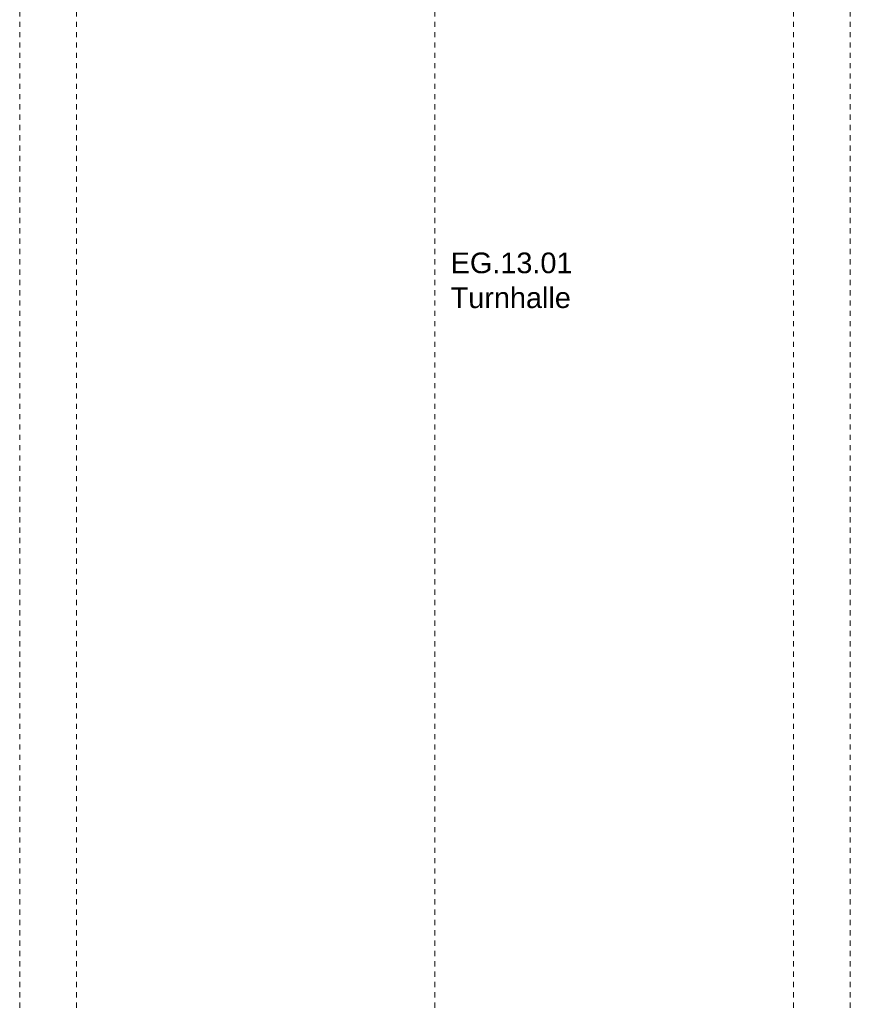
# Model space of a CAD drawing. Header units: metres. Extents: x -54 to 119, y -77 to 33.
# Tile 24 of 138: x -30 to -14, y -15 to 4. Entities that reach past the tile are written whole.
import ezdxf

# ---------------------------------------------------------------- set-up
doc = ezdxf.new("R2010")
doc.units = ezdxf.units.M
doc.linetypes.add('Rasterlinie', pattern=[0.019, 0.01, -0.003, 0.003, -0.003])
doc.layers.add('A_Raster', color=7, linetype='Continuous', lineweight=9)
doc.layers.add('A_Räume_Beschriftung', color=7, linetype='Continuous', lineweight=9)
doc.styles.add('Arial_B', font='txt', dxfattribs={"height": 0.4})

msp = doc.modelspace()

# ---------------------------------------------------------------- linework, layer by layer
at = {"layer": 'A_Raster', "linetype": 'Rasterlinie'}
for p, q in [((-29.994, -41.691), (-29.994, 20.456)), ((-28.894, -41.691), (-28.894, 20.456)), ((-21.944, -41.691), (-21.944, 20.456)), ((-14.994, -41.691), (-14.994, 20.456)), ((-13.894, -41.691), (-13.894, 20.456))]:
    msp.add_line(p, q, dxfattribs=at)

# ---------------------------------------------------------------- texts
at = {"layer": 'A_Räume_Beschriftung', "char_height": 0.4, "attachment_point": 1, "style": 'Arial_B'}
for s, insert, width in [('EG.13.01', (-21.64, -0.262), 2.91814), ('Turnhalle', (-21.64, -0.937), 3.11055)]:
    msp.add_mtext(s, dxfattribs=dict(at, insert=insert, width=width))

doc.saveas('drawing.dxf')
